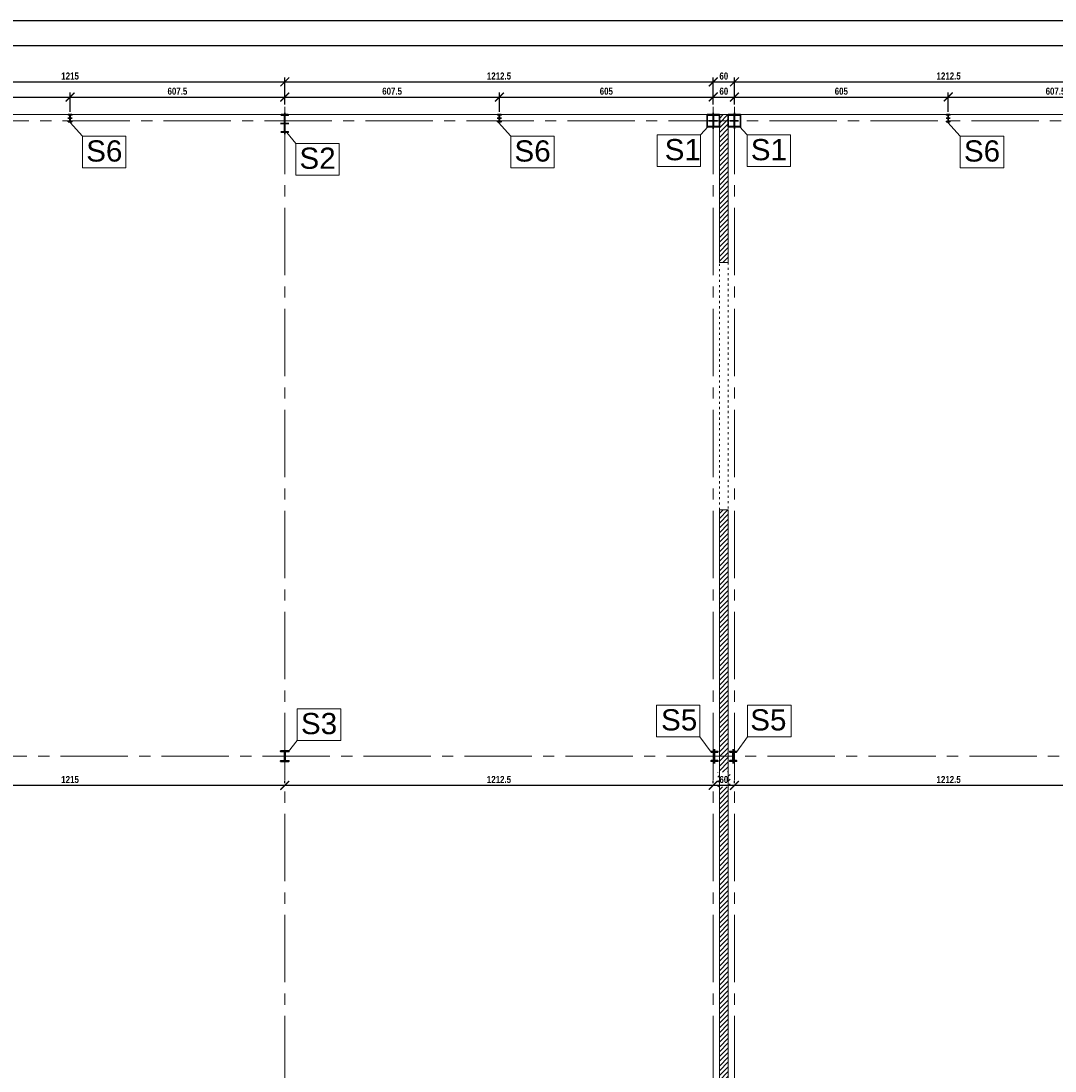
# Model space of a CAD drawing. Header units: millimetres. Extents: x -4725611 to 4745838, y -5478268 to 5501141.
# Tile 23 of 26: x 39087 to 42014, y 450 to 3420. Entities that reach past the tile are written whole.
import ezdxf

# ---------------------------------------------------------------- set-up
doc = ezdxf.new("R2010")
doc.units = ezdxf.units.MM
doc.linetypes.add('ACAD_ISO03W100', pattern=[30, 12, -18])
doc.linetypes.add('CENTER2', pattern=[28.575, 19.05, -3.175, 3.175, -3.175])
for name, color, linetype, lineweight in [('e-cad_kontur', 2, 'Continuous', 35), ('e-cad_opisy', 7, 'Continuous', 13), ('e-cad_osie', 6, 'CENTER2', 9), ('e-cad_wymiary', 1, 'Continuous', 9), ('e-cad_wypelnienia', 254, 'Continuous', 5), ('K-WIDOK', 140, 'Continuous', 15)]:
    doc.layers.add(name, color=color, linetype=linetype, lineweight=lineweight)
doc.styles.add('e-cad_1', font='arialbd.ttf', dxfattribs={"width": 0.8})
doc.styles.get("Standard").update_dxf_attribs({"font": 'arial.ttf'})
doc.dimstyles.new('e-cad_1_100_[cm]', dxfattribs={"dimscale": 10, "dimtxt": 2, "dimasz": 2.5, "dimexe": 1.25, "dimexo": 0.625, "dimtad": 1, "dimdec": 1, "dimrnd": 0.1, "dimdsep": 46, "dimtxsty": 'e-cad_1', "dimblk": 'ARCHTICK', "dimcen": 2.5, "dimclrd": 256, "dimclre": 256, "dimclrt": 7, "dimadec": 0, "dimazin": 0, "dimtfac": 1, "dimtmove": 0, "dimatfit": 3, "dimfxl": 1, "dimarcsym": 0})
pattern_1 = [(225, (46372.62428, 5158.1273), (0.179605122, -0.179605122), [])]

# ---------------------------------------------------------------- blocks, each defined once
blk = doc.blocks.new('_ArchTick')
at = {"color": 0, "linetype": 'ByBlock', "const_width": 0.15}
blk.add_lwpolyline([(-0.5, -0.5), (0.5, 0.5)], dxfattribs=at)
blk = doc.blocks.new('*D1337')
at = {"layer": 'Defpoints', "color": 0, "ltscale": 0.8, "transparency": 16777216}
for p in [(39226.3, 3205), (38618.8, 3177.5), (39226.3, 3157.3)]:
    blk.add_point(p, dxfattribs=at)
at = {"layer": 'e-cad_wymiary', "lineweight": -2, "ltscale": 0.8, "transparency": 16777216}
for p, q in [((38618.8, 3183.7), (38618.8, 3217.5)), ((39226.3, 3163.5), (39226.3, 3217.5)), ((38618.8, 3205), (39226.3, 3205))]:
    blk.add_line(p, q, dxfattribs=at)
at = {"layer": 'e-cad_wymiary', "lineweight": -2, "ltscale": 0.8, "transparency": 16777216, "xscale": 25, "yscale": 25, "zscale": 25, "rotation": 180}
blk.add_blockref('_ArchTick', (38618.8, 3205), dxfattribs=at)
at = {"layer": 'e-cad_wymiary', "lineweight": -2, "ltscale": 0.8, "transparency": 16777216, "xscale": 25, "yscale": 25, "zscale": 25}
blk.add_blockref('_ArchTick', (39226.3, 3205), dxfattribs=at)
at = {"layer": 'e-cad_wymiary', "color": 7, "ltscale": 0.8, "transparency": 16777216, "insert": (38922.5, 3221.4), "char_height": 20, "attachment_point": 5, "style": 'e-cad_1'}
blk.add_mtext('607.5', dxfattribs=at)
blk = doc.blocks.new('*D1338')
at = {"layer": 'Defpoints', "color": 0, "ltscale": 0.8, "transparency": 16777216}
for p in [(39833.8, 3205), (39226.3, 3157.3), (39833.8, 3177.5)]:
    blk.add_point(p, dxfattribs=at)
at = {"layer": 'e-cad_wymiary', "lineweight": -2, "ltscale": 0.8, "transparency": 16777216}
for p, q in [((39226.3, 3163.5), (39226.3, 3217.5)), ((39833.8, 3183.7), (39833.8, 3217.5)), ((39226.3, 3205), (39833.8, 3205))]:
    blk.add_line(p, q, dxfattribs=at)
at = {"layer": 'e-cad_wymiary', "lineweight": -2, "ltscale": 0.8, "transparency": 16777216, "xscale": 25, "yscale": 25, "zscale": 25, "rotation": 180}
blk.add_blockref('_ArchTick', (39226.3, 3205), dxfattribs=at)
at = {"layer": 'e-cad_wymiary', "lineweight": -2, "ltscale": 0.8, "transparency": 16777216, "xscale": 25, "yscale": 25, "zscale": 25}
blk.add_blockref('_ArchTick', (39833.8, 3205), dxfattribs=at)
at = {"layer": 'e-cad_wymiary', "color": 7, "ltscale": 0.8, "transparency": 16777216, "insert": (39530, 3221.4), "char_height": 20, "attachment_point": 5, "style": 'e-cad_1'}
blk.add_mtext('607.5', dxfattribs=at)
blk = doc.blocks.new('*D1339')
at = {"layer": 'Defpoints', "color": 0, "ltscale": 0.8, "transparency": 16777216}
for p in [(40441.3, 3205), (39833.8, 3177.5), (40441.3, 3157.3)]:
    blk.add_point(p, dxfattribs=at)
at = {"layer": 'e-cad_wymiary', "lineweight": -2, "ltscale": 0.8, "transparency": 16777216}
for p, q in [((39833.8, 3183.7), (39833.8, 3217.5)), ((40441.3, 3163.5), (40441.3, 3217.5)), ((39833.8, 3205), (40441.3, 3205))]:
    blk.add_line(p, q, dxfattribs=at)
at = {"layer": 'e-cad_wymiary', "lineweight": -2, "ltscale": 0.8, "transparency": 16777216, "xscale": 25, "yscale": 25, "zscale": 25, "rotation": 180}
blk.add_blockref('_ArchTick', (39833.8, 3205), dxfattribs=at)
at = {"layer": 'e-cad_wymiary', "lineweight": -2, "ltscale": 0.8, "transparency": 16777216, "xscale": 25, "yscale": 25, "zscale": 25}
blk.add_blockref('_ArchTick', (40441.3, 3205), dxfattribs=at)
at = {"layer": 'e-cad_wymiary', "color": 7, "ltscale": 0.8, "transparency": 16777216, "insert": (40137.5, 3221.4), "char_height": 20, "attachment_point": 5, "style": 'e-cad_1'}
blk.add_mtext('607.5', dxfattribs=at)
blk = doc.blocks.new('*D1340')
at = {"layer": 'Defpoints', "color": 0, "ltscale": 0.8, "transparency": 16777216}
for p in [(41046.3, 3205), (40441.3, 3157.3), (41046.3, 3177.5)]:
    blk.add_point(p, dxfattribs=at)
at = {"layer": 'e-cad_wymiary', "lineweight": -2, "ltscale": 0.8, "transparency": 16777216}
for p, q in [((40441.3, 3163.5), (40441.3, 3217.5)), ((41046.3, 3183.7), (41046.3, 3217.5)), ((40441.3, 3205), (41046.3, 3205))]:
    blk.add_line(p, q, dxfattribs=at)
at = {"layer": 'e-cad_wymiary', "lineweight": -2, "ltscale": 0.8, "transparency": 16777216, "xscale": 25, "yscale": 25, "zscale": 25, "rotation": 180}
blk.add_blockref('_ArchTick', (40441.3, 3205), dxfattribs=at)
at = {"layer": 'e-cad_wymiary', "lineweight": -2, "ltscale": 0.8, "transparency": 16777216, "xscale": 25, "yscale": 25, "zscale": 25}
blk.add_blockref('_ArchTick', (41046.3, 3205), dxfattribs=at)
at = {"layer": 'e-cad_wymiary', "color": 7, "ltscale": 0.8, "transparency": 16777216, "insert": (40743.8, 3221.4), "char_height": 20, "attachment_point": 5, "style": 'e-cad_1'}
blk.add_mtext('605', dxfattribs=at)
blk = doc.blocks.new('*D1341')
at = {"layer": 'Defpoints', "color": 0, "ltscale": 0.8, "transparency": 16777216}
for p in [(41106.3, 3205), (41046.3, 3177.5), (41106.3, 3177.5)]:
    blk.add_point(p, dxfattribs=at)
at = {"layer": 'e-cad_wymiary', "lineweight": -2, "ltscale": 0.8, "transparency": 16777216}
for p, q in [((41046.3, 3183.7), (41046.3, 3217.5)), ((41106.3, 3183.7), (41106.3, 3217.5)), ((41046.3, 3205), (41106.3, 3205))]:
    blk.add_line(p, q, dxfattribs=at)
at = {"layer": 'e-cad_wymiary', "lineweight": -2, "ltscale": 0.8, "transparency": 16777216, "xscale": 25, "yscale": 25, "zscale": 25, "rotation": 180}
blk.add_blockref('_ArchTick', (41046.3, 3205), dxfattribs=at)
at = {"layer": 'e-cad_wymiary', "lineweight": -2, "ltscale": 0.8, "transparency": 16777216, "xscale": 25, "yscale": 25, "zscale": 25}
blk.add_blockref('_ArchTick', (41106.3, 3205), dxfattribs=at)
at = {"layer": 'e-cad_wymiary', "color": 7, "ltscale": 0.8, "transparency": 16777216, "insert": (41076.3, 3221.4), "char_height": 20, "attachment_point": 5, "style": 'e-cad_1'}
blk.add_mtext('60', dxfattribs=at)
blk = doc.blocks.new('*D1342')
at = {"layer": 'Defpoints', "color": 0, "ltscale": 0.8, "transparency": 16777216}
for p in [(41711.3, 3205), (41106.3, 3177.5), (41711.3, 3157.3)]:
    blk.add_point(p, dxfattribs=at)
at = {"layer": 'e-cad_wymiary', "lineweight": -2, "ltscale": 0.8, "transparency": 16777216}
for p, q in [((41106.3, 3183.7), (41106.3, 3217.5)), ((41711.3, 3163.5), (41711.3, 3217.5)), ((41106.3, 3205), (41711.3, 3205))]:
    blk.add_line(p, q, dxfattribs=at)
at = {"layer": 'e-cad_wymiary', "lineweight": -2, "ltscale": 0.8, "transparency": 16777216, "xscale": 25, "yscale": 25, "zscale": 25, "rotation": 180}
blk.add_blockref('_ArchTick', (41106.3, 3205), dxfattribs=at)
at = {"layer": 'e-cad_wymiary', "lineweight": -2, "ltscale": 0.8, "transparency": 16777216, "xscale": 25, "yscale": 25, "zscale": 25}
blk.add_blockref('_ArchTick', (41711.3, 3205), dxfattribs=at)
at = {"layer": 'e-cad_wymiary', "color": 7, "ltscale": 0.8, "transparency": 16777216, "insert": (41408.8, 3221.4), "char_height": 20, "attachment_point": 5, "style": 'e-cad_1'}
blk.add_mtext('605', dxfattribs=at)
blk = doc.blocks.new('*D1343')
at = {"layer": 'Defpoints', "color": 0, "ltscale": 0.8, "transparency": 16777216}
for p in [(42318.8, 3205), (41711.3, 3157.3), (42318.8, 3177.5)]:
    blk.add_point(p, dxfattribs=at)
at = {"layer": 'e-cad_wymiary', "lineweight": -2, "ltscale": 0.8, "transparency": 16777216}
for p, q in [((41711.3, 3163.5), (41711.3, 3217.5)), ((42318.8, 3183.7), (42318.8, 3217.5)), ((41711.3, 3205), (42318.8, 3205))]:
    blk.add_line(p, q, dxfattribs=at)
at = {"layer": 'e-cad_wymiary', "lineweight": -2, "ltscale": 0.8, "transparency": 16777216, "xscale": 25, "yscale": 25, "zscale": 25, "rotation": 180}
blk.add_blockref('_ArchTick', (41711.3, 3205), dxfattribs=at)
at = {"layer": 'e-cad_wymiary', "lineweight": -2, "ltscale": 0.8, "transparency": 16777216, "xscale": 25, "yscale": 25, "zscale": 25}
blk.add_blockref('_ArchTick', (42318.8, 3205), dxfattribs=at)
at = {"layer": 'e-cad_wymiary', "color": 7, "ltscale": 0.8, "transparency": 16777216, "insert": (42015, 3221.4), "char_height": 20, "attachment_point": 5, "style": 'e-cad_1'}
blk.add_mtext('607.5', dxfattribs=at)
blk = doc.blocks.new('*D1354')
at = {"layer": 'Defpoints', "color": 0, "ltscale": 0.8, "transparency": 16777216}
for p in [(39833.8, 3247.8), (38618.8, 3177.5), (39833.8, 3177.5)]:
    blk.add_point(p, dxfattribs=at)
at = {"layer": 'e-cad_wymiary', "lineweight": -2, "ltscale": 0.8, "transparency": 16777216}
for p, q in [((38618.8, 3183.7), (38618.8, 3260.3)), ((38618.8, 3247.8), (39833.8, 3247.8)), ((39833.8, 3183.7), (39833.8, 3260.3))]:
    blk.add_line(p, q, dxfattribs=at)
at = {"layer": 'e-cad_wymiary', "lineweight": -2, "ltscale": 0.8, "transparency": 16777216, "xscale": 25, "yscale": 25, "zscale": 25, "rotation": 180}
blk.add_blockref('_ArchTick', (38618.8, 3247.8), dxfattribs=at)
at = {"layer": 'e-cad_wymiary', "lineweight": -2, "ltscale": 0.8, "transparency": 16777216, "xscale": 25, "yscale": 25, "zscale": 25}
blk.add_blockref('_ArchTick', (39833.8, 3247.8), dxfattribs=at)
at = {"layer": 'e-cad_wymiary', "color": 7, "ltscale": 0.8, "transparency": 16777216, "insert": (39226.3, 3264.3), "char_height": 20, "attachment_point": 5, "style": 'e-cad_1'}
blk.add_mtext('1215', dxfattribs=at)
blk = doc.blocks.new('*D1355')
at = {"layer": 'Defpoints', "color": 0, "ltscale": 0.8, "transparency": 16777216}
for p in [(41046.3, 3247.8), (39833.8, 3177.5), (41046.3, 3177.5)]:
    blk.add_point(p, dxfattribs=at)
at = {"layer": 'e-cad_wymiary', "lineweight": -2, "ltscale": 0.8, "transparency": 16777216}
for p, q in [((39833.8, 3183.7), (39833.8, 3260.3)), ((39833.8, 3247.8), (41046.3, 3247.8)), ((41046.3, 3183.7), (41046.3, 3260.3))]:
    blk.add_line(p, q, dxfattribs=at)
at = {"layer": 'e-cad_wymiary', "lineweight": -2, "ltscale": 0.8, "transparency": 16777216, "xscale": 25, "yscale": 25, "zscale": 25, "rotation": 180}
blk.add_blockref('_ArchTick', (39833.8, 3247.8), dxfattribs=at)
at = {"layer": 'e-cad_wymiary', "lineweight": -2, "ltscale": 0.8, "transparency": 16777216, "xscale": 25, "yscale": 25, "zscale": 25}
blk.add_blockref('_ArchTick', (41046.3, 3247.8), dxfattribs=at)
at = {"layer": 'e-cad_wymiary', "color": 7, "ltscale": 0.8, "transparency": 16777216, "insert": (40440, 3264.3), "char_height": 20, "attachment_point": 5, "style": 'e-cad_1'}
blk.add_mtext('1212.5', dxfattribs=at)
blk = doc.blocks.new('*D1356')
at = {"layer": 'Defpoints', "color": 0, "ltscale": 0.8, "transparency": 16777216}
for p in [(41106.3, 3247.8), (41046.3, 3177.5), (41106.3, 3177.5)]:
    blk.add_point(p, dxfattribs=at)
at = {"layer": 'e-cad_wymiary', "lineweight": -2, "ltscale": 0.8, "transparency": 16777216}
for p, q in [((41046.3, 3183.7), (41046.3, 3260.3)), ((41046.3, 3247.8), (41106.3, 3247.8)), ((41106.3, 3183.7), (41106.3, 3260.3))]:
    blk.add_line(p, q, dxfattribs=at)
at = {"layer": 'e-cad_wymiary', "lineweight": -2, "ltscale": 0.8, "transparency": 16777216, "xscale": 25, "yscale": 25, "zscale": 25, "rotation": 180}
blk.add_blockref('_ArchTick', (41046.3, 3247.8), dxfattribs=at)
at = {"layer": 'e-cad_wymiary', "lineweight": -2, "ltscale": 0.8, "transparency": 16777216, "xscale": 25, "yscale": 25, "zscale": 25}
blk.add_blockref('_ArchTick', (41106.3, 3247.8), dxfattribs=at)
at = {"layer": 'e-cad_wymiary', "color": 7, "ltscale": 0.8, "transparency": 16777216, "insert": (41076.3, 3264.3), "char_height": 20, "attachment_point": 5, "style": 'e-cad_1'}
blk.add_mtext('60', dxfattribs=at)
blk = doc.blocks.new('*D1357')
at = {"layer": 'Defpoints', "color": 0, "ltscale": 0.8, "transparency": 16777216}
for p in [(42318.8, 3247.8), (41106.3, 3177.5), (42318.8, 3177.5)]:
    blk.add_point(p, dxfattribs=at)
at = {"layer": 'e-cad_wymiary', "lineweight": -2, "ltscale": 0.8, "transparency": 16777216}
for p, q in [((41106.3, 3183.7), (41106.3, 3260.3)), ((41106.3, 3247.8), (42318.8, 3247.8)), ((42318.8, 3183.7), (42318.8, 3260.3))]:
    blk.add_line(p, q, dxfattribs=at)
at = {"layer": 'e-cad_wymiary', "lineweight": -2, "ltscale": 0.8, "transparency": 16777216, "xscale": 25, "yscale": 25, "zscale": 25, "rotation": 180}
blk.add_blockref('_ArchTick', (41106.3, 3247.8), dxfattribs=at)
at = {"layer": 'e-cad_wymiary', "lineweight": -2, "ltscale": 0.8, "transparency": 16777216, "xscale": 25, "yscale": 25, "zscale": 25}
blk.add_blockref('_ArchTick', (42318.8, 3247.8), dxfattribs=at)
at = {"layer": 'e-cad_wymiary', "color": 7, "ltscale": 0.8, "transparency": 16777216, "insert": (41712.5, 3264.3), "char_height": 20, "attachment_point": 5, "style": 'e-cad_1'}
blk.add_mtext('1212.5', dxfattribs=at)
blk = doc.blocks.new('*D1384')
at = {"layer": 'Defpoints', "color": 0, "ltscale": 0.8, "transparency": 16777216}
for p in [(38618.8, 1258.1), (39833.8, 1258.1), (39833.8, 1258.1)]:
    blk.add_point(p, dxfattribs=at)
at = {"layer": 'e-cad_wymiary', "lineweight": -2, "ltscale": 0.8, "transparency": 16777216}
for p, q in [((38618.8, 1264.3), (38618.8, 1270.6)), ((38618.8, 1258.1), (39833.8, 1258.1)), ((39833.8, 1264.3), (39833.8, 1270.6))]:
    blk.add_line(p, q, dxfattribs=at)
at = {"layer": 'e-cad_wymiary', "lineweight": -2, "ltscale": 0.8, "transparency": 16777216, "xscale": 25, "yscale": 25, "zscale": 25, "rotation": 180}
blk.add_blockref('_ArchTick', (38618.8, 1258.1), dxfattribs=at)
at = {"layer": 'e-cad_wymiary', "lineweight": -2, "ltscale": 0.8, "transparency": 16777216, "xscale": 25, "yscale": 25, "zscale": 25}
blk.add_blockref('_ArchTick', (39833.8, 1258.1), dxfattribs=at)
at = {"layer": 'e-cad_wymiary', "color": 7, "ltscale": 0.8, "transparency": 16777216, "insert": (39226.3, 1274.5), "char_height": 20, "attachment_point": 5, "style": 'e-cad_1'}
blk.add_mtext('1215', dxfattribs=at)
blk = doc.blocks.new('*D1385')
at = {"layer": 'Defpoints', "color": 0, "ltscale": 0.8, "transparency": 16777216}
for p in [(39833.8, 1258.1), (41046.3, 1258.1), (41046.3, 1258.1)]:
    blk.add_point(p, dxfattribs=at)
at = {"layer": 'e-cad_wymiary', "lineweight": -2, "ltscale": 0.8, "transparency": 16777216}
for p, q in [((39833.8, 1264.3), (39833.8, 1270.6)), ((39833.8, 1258.1), (41046.3, 1258.1)), ((41046.3, 1264.3), (41046.3, 1270.6))]:
    blk.add_line(p, q, dxfattribs=at)
at = {"layer": 'e-cad_wymiary', "lineweight": -2, "ltscale": 0.8, "transparency": 16777216, "xscale": 25, "yscale": 25, "zscale": 25, "rotation": 180}
blk.add_blockref('_ArchTick', (39833.8, 1258.1), dxfattribs=at)
at = {"layer": 'e-cad_wymiary', "lineweight": -2, "ltscale": 0.8, "transparency": 16777216, "xscale": 25, "yscale": 25, "zscale": 25}
blk.add_blockref('_ArchTick', (41046.3, 1258.1), dxfattribs=at)
at = {"layer": 'e-cad_wymiary', "color": 7, "ltscale": 0.8, "transparency": 16777216, "insert": (40440, 1274.5), "char_height": 20, "attachment_point": 5, "style": 'e-cad_1'}
blk.add_mtext('1212.5', dxfattribs=at)
blk = doc.blocks.new('*D1386')
at = {"layer": 'Defpoints', "color": 0, "ltscale": 0.8, "transparency": 16777216}
for p in [(41046.3, 1258.1), (41106.3, 1258.1), (41106.3, 1258.1)]:
    blk.add_point(p, dxfattribs=at)
at = {"layer": 'e-cad_wymiary', "lineweight": -2, "ltscale": 0.8, "transparency": 16777216}
for p, q in [((41046.3, 1264.3), (41046.3, 1270.6)), ((41046.3, 1258.1), (41106.3, 1258.1)), ((41106.3, 1264.3), (41106.3, 1270.6))]:
    blk.add_line(p, q, dxfattribs=at)
at = {"layer": 'e-cad_wymiary', "lineweight": -2, "ltscale": 0.8, "transparency": 16777216, "xscale": 25, "yscale": 25, "zscale": 25, "rotation": 180}
blk.add_blockref('_ArchTick', (41046.3, 1258.1), dxfattribs=at)
at = {"layer": 'e-cad_wymiary', "lineweight": -2, "ltscale": 0.8, "transparency": 16777216, "xscale": 25, "yscale": 25, "zscale": 25}
blk.add_blockref('_ArchTick', (41106.3, 1258.1), dxfattribs=at)
at = {"layer": 'e-cad_wymiary', "color": 7, "ltscale": 0.8, "transparency": 16777216, "insert": (41076.3, 1274.5), "char_height": 20, "attachment_point": 5, "style": 'e-cad_1'}
blk.add_mtext('60', dxfattribs=at)
blk = doc.blocks.new('*D1387')
at = {"layer": 'Defpoints', "color": 0, "ltscale": 0.8, "transparency": 16777216}
for p in [(41106.3, 1258.1), (42318.8, 1258.1), (42318.8, 1258.1)]:
    blk.add_point(p, dxfattribs=at)
at = {"layer": 'e-cad_wymiary', "lineweight": -2, "ltscale": 0.8, "transparency": 16777216}
for p, q in [((41106.3, 1264.3), (41106.3, 1270.6)), ((41106.3, 1258.1), (42318.8, 1258.1)), ((42318.8, 1264.3), (42318.8, 1270.6))]:
    blk.add_line(p, q, dxfattribs=at)
at = {"layer": 'e-cad_wymiary', "lineweight": -2, "ltscale": 0.8, "transparency": 16777216, "xscale": 25, "yscale": 25, "zscale": 25, "rotation": 180}
blk.add_blockref('_ArchTick', (41106.3, 1258.1), dxfattribs=at)
at = {"layer": 'e-cad_wymiary', "lineweight": -2, "ltscale": 0.8, "transparency": 16777216, "xscale": 25, "yscale": 25, "zscale": 25}
blk.add_blockref('_ArchTick', (42318.8, 1258.1), dxfattribs=at)
at = {"layer": 'e-cad_wymiary', "color": 7, "ltscale": 0.8, "transparency": 16777216, "insert": (41712.5, 1274.5), "char_height": 20, "attachment_point": 5, "style": 'e-cad_1'}
blk.add_mtext('1212.5', dxfattribs=at)

msp = doc.modelspace()

# ---------------------------------------------------------------- hatches: boundary and pattern name
at = {"layer": 'e-cad_kontur', "ltscale": 0.8}
h = msp.add_hatch(dxfattribs=at)
h.set_pattern_fill('ANSI31', color=256, scale=0.08, angle=180, style=0)
h.set_pattern_definition(pattern_1)
edge = h.paths.add_edge_path()
edge.add_line((39231.28, 3155.25), (39221.28, 3155.25))
edge.add_line((39221.28, 3155.25), (39221.28, 3154.4))
edge.add_line((39221.28, 3154.4), (39224.8, 3154.4))
edge.add_arc((39224.8, 3153.2), 1.2, 360, 450, ccw=False)
edge.add_line((39226, 3153.2), (39226, 3137.3))
edge.add_arc((39224.8, 3137.3), 1.2, 270, 360, ccw=False)
edge.add_line((39224.8, 3136.1), (39221.28, 3136.1))
edge.add_line((39221.28, 3136.1), (39221.28, 3135.25))
edge.add_line((39221.28, 3135.25), (39231.28, 3135.25))
edge.add_line((39231.28, 3135.25), (39231.28, 3136.1))
edge.add_line((39231.28, 3136.1), (39227.76, 3136.1))
edge.add_arc((39227.76, 3137.3), 1.2, 180, 270, ccw=False)
edge.add_line((39226.56, 3137.3), (39226.56, 3153.2))
edge.add_arc((39227.76, 3153.2), 1.2, 450, 540, ccw=False)
edge.add_line((39227.76, 3154.4), (39231.28, 3154.4))
edge.add_line((39231.28, 3154.4), (39231.28, 3155.25))
h = msp.add_hatch(dxfattribs=at)
h.set_pattern_fill('ANSI31', color=256, scale=0.08, angle=180, style=0)
h.set_pattern_definition(pattern_1)
edge = h.paths.add_edge_path()
edge.add_line((40436.28, 3155.25), (40446.28, 3155.25))
edge.add_line((40446.28, 3155.25), (40446.28, 3154.4))
edge.add_line((40446.28, 3154.4), (40442.76, 3154.4))
edge.add_arc((40442.76, 3153.2), 1.2, 90, 180)
edge.add_line((40441.56, 3153.2), (40441.56, 3137.3))
edge.add_arc((40442.76, 3137.3), 1.2, 180, 270)
edge.add_line((40442.76, 3136.1), (40446.28, 3136.1))
edge.add_line((40446.28, 3136.1), (40446.28, 3135.25))
edge.add_line((40446.28, 3135.25), (40436.28, 3135.25))
edge.add_line((40436.28, 3135.25), (40436.28, 3136.1))
edge.add_line((40436.28, 3136.1), (40439.8, 3136.1))
edge.add_arc((40439.8, 3137.3), 1.2, 270, 360)
edge.add_line((40441, 3137.3), (40441, 3153.2))
edge.add_arc((40439.8, 3153.2), 1.2, 0, 90)
edge.add_line((40439.8, 3154.4), (40436.28, 3154.4))
edge.add_line((40436.28, 3154.4), (40436.28, 3155.25))
h = msp.add_hatch(dxfattribs=at)
h.set_pattern_fill('ANSI31', color=256, scale=0.08, angle=180, style=0)
h.set_pattern_definition(pattern_1)
edge = h.paths.add_edge_path()
edge.add_line((41716.28, 3155.25), (41706.28, 3155.25))
edge.add_line((41706.28, 3155.25), (41706.28, 3154.4))
edge.add_line((41706.28, 3154.4), (41709.8, 3154.4))
edge.add_arc((41709.8, 3153.2), 1.2, 360, 450, ccw=False)
edge.add_line((41711, 3153.2), (41711, 3137.3))
edge.add_arc((41709.8, 3137.3), 1.2, 270, 360, ccw=False)
edge.add_line((41709.8, 3136.1), (41706.28, 3136.1))
edge.add_line((41706.28, 3136.1), (41706.28, 3135.25))
edge.add_line((41706.28, 3135.25), (41716.28, 3135.25))
edge.add_line((41716.28, 3135.25), (41716.28, 3136.1))
edge.add_line((41716.28, 3136.1), (41712.76, 3136.1))
edge.add_arc((41712.76, 3137.3), 1.2, 180, 270, ccw=False)
edge.add_line((41711.56, 3137.3), (41711.56, 3153.2))
edge.add_arc((41712.76, 3153.2), 1.2, 450, 540, ccw=False)
edge.add_line((41712.76, 3154.4), (41716.28, 3154.4))
edge.add_line((41716.28, 3154.4), (41716.28, 3155.25))
at = {"layer": 'e-cad_wypelnienia', "ltscale": 0.8}
h = msp.add_hatch(dxfattribs=at)
h.set_pattern_fill('ANSI31', color=256, scale=3)
h.paths.add_polyline_path([(41088.78, -471.42), (41063.78, -471.42), (41063.78, -617.25), (41088.78, -617.25)])
h.paths.add_polyline_path([(41088.78, 1340.25), (41063.78, 1340.25), (41063.78, -471.42), (41088.78, -471.42)])
h.paths.add_polyline_path([(41088.78, 2037.25), (41063.78, 2037.25), (41063.78, 1340.25), (41088.78, 1340.25)])
h.paths.add_polyline_path([(41088.78, 3137.75), (41063.78, 3137.75), (41063.78, 2737.25), (41088.78, 2737.25)])
h.paths.add_polyline_path([(41088.78, 3155.25), (41063.78, 3155.25), (41063.78, 3137.75), (41088.78, 3137.75)])
h.paths.add_polyline_path([(41058.92, 1253.73), (41093.79, 1253.73), (41093.79, 1294.94), (41058.92, 1294.94)])

# ---------------------------------------------------------------- linework, layer by layer
at = {"layer": 'Defpoints', "ltscale": 0.8}
for points in [[(31758.84, -2519.94), (46758.84, -2519.94), (46758.84, 3420.06), (31758.84, 3420.06)], [(32058.84, -2449.94), (46688.84, -2449.94), (46688.84, 3350.06), (32058.84, 3350.06)]]:
    msp.add_lwpolyline(points, close=True, dxfattribs=at)
at = {"layer": 'e-cad_kontur', "ltscale": 0.8}
for points in [[(39231.28, 3155.25), (39221.28, 3155.25), (39221.28, 3154.4), (39224.8, 3154.4, -0.4142136), (39226, 3153.2), (39226, 3137.3, -0.4142136), (39224.8, 3136.1), (39221.28, 3136.1), (39221.28, 3135.25), (39231.28, 3135.25), (39231.28, 3136.1), (39227.76, 3136.1, -0.4142136), (39226.56, 3137.3), (39226.56, 3153.2, -0.4142136), (39227.76, 3154.4), (39231.28, 3154.4), (39231.28, 3155.25)], [(39843.78, 3155.25), (39823.78, 3155.25), (39823.78, 3153.65), (39831.17, 3153.65, -0.4142136), (39833.27, 3151.55), (39833.27, 3108.95, -0.4142136), (39831.17, 3106.85), (39823.78, 3106.85), (39823.78, 3105.25), (39843.78, 3105.25), (39843.78, 3106.85), (39836.39, 3106.85, -0.4142136), (39834.29, 3108.95), (39834.29, 3151.55, -0.4142136), (39836.39, 3153.65), (39843.78, 3153.65), (39843.78, 3155.25)], [(40436.28, 3155.25), (40446.28, 3155.25), (40446.28, 3154.4), (40442.76, 3154.4, 0.4142136), (40441.56, 3153.2), (40441.56, 3137.3, 0.4142136), (40442.76, 3136.1), (40446.28, 3136.1), (40446.28, 3135.25), (40436.28, 3135.25), (40436.28, 3136.1), (40439.8, 3136.1, 0.4142136), (40441, 3137.3), (40441, 3153.2, 0.4142136), (40439.8, 3154.4), (40436.28, 3154.4), (40436.28, 3155.25)], [(41028.78, 3155.25), (41063.78, 3155.25), (41063.78, 3153.65), (41048.89, 3153.65, 0.4142136), (41046.79, 3151.55), (41046.79, 3123.95, 0.4142136), (41048.89, 3121.85), (41063.78, 3121.85), (41063.78, 3120.25), (41028.78, 3120.25), (41028.78, 3121.85), (41043.67, 3121.85, 0.4142136), (41045.77, 3123.95), (41045.77, 3151.55, 0.4142136), (41043.67, 3153.65), (41028.78, 3153.65), (41028.78, 3155.25)], [(41123.78, 3155.25), (41088.78, 3155.25), (41088.78, 3153.65), (41103.67, 3153.65, -0.4142136), (41105.77, 3151.55), (41105.77, 3123.95, -0.4142136), (41103.67, 3121.85), (41088.78, 3121.85), (41088.78, 3120.25), (41123.78, 3120.25), (41123.78, 3121.85), (41108.89, 3121.85, -0.4142136), (41106.79, 3123.95), (41106.79, 3151.55, -0.4142136), (41108.89, 3153.65), (41123.78, 3153.65), (41123.78, 3155.25)], [(41716.28, 3155.25), (41706.28, 3155.25), (41706.28, 3154.4), (41709.8, 3154.4, -0.4142136), (41711, 3153.2), (41711, 3137.3, -0.4142136), (41709.8, 3136.1), (41706.28, 3136.1), (41706.28, 3135.25), (41716.28, 3135.25), (41716.28, 3136.1), (41712.76, 3136.1, -0.4142136), (41711.56, 3137.3), (41711.56, 3153.2, -0.4142136), (41712.76, 3154.4), (41716.28, 3154.4), (41716.28, 3155.25)], [(41040.03, 1354.25), (41059.53, 1354.25), (41059.53, 1352.35), (41052.78, 1352.35, 0.4142136), (41050.38, 1349.95), (41050.38, 1330.55, 0.4142136), (41052.78, 1328.15), (41059.53, 1328.15), (41059.53, 1326.25), (41040.03, 1326.25), (41040.03, 1328.15), (41046.78, 1328.15, 0.4142136), (41049.18, 1330.55), (41049.18, 1349.95, 0.4142136), (41046.78, 1352.35), (41040.03, 1352.35), (41040.03, 1354.25)], [(41112.53, 1354.25), (41093.03, 1354.25), (41093.03, 1352.35), (41099.78, 1352.35, -0.4142136), (41102.18, 1349.95), (41102.18, 1330.55, -0.4142136), (41099.78, 1328.15), (41093.03, 1328.15), (41093.03, 1326.25), (41112.53, 1326.25), (41112.53, 1328.15), (41105.78, 1328.15, -0.4142136), (41103.38, 1330.55), (41103.38, 1349.95, -0.4142136), (41105.78, 1352.35), (41112.53, 1352.35), (41112.53, 1354.25)]]:
    msp.add_lwpolyline(points, format="xyb", dxfattribs=at)
for points in [[(39226.28, 3157.25), (39226.28, 3133.25)], [(39833.78, 3160.25), (39833.78, 3100.25)], [(40441.28, 3157.25), (40441.28, 3133.25)], [(41046.28, 3160.25), (41046.28, 3115.25)], [(41106.28, 3160.25), (41106.28, 3115.25)], [(41711.28, 3157.25), (41711.28, 3133.25)], [(39232.28, 3145.25), (39220.28, 3145.25)], [(39845.78, 3130.25), (39821.78, 3130.25)], [(40435.28, 3145.25), (40447.28, 3145.25)], [(41034.28, 3137.75), (41058.28, 3137.75)], [(41118.28, 3137.75), (41094.28, 3137.75)], [(41717.28, 3145.25), (41705.28, 3145.25)], [(39832.78, 1353.55), (39821.78, 1353.55), (39821.78, 1355.55), (39845.78, 1355.55), (39845.78, 1353.55), (39834.78, 1353.55)], [(39832.78, 1327.55), (39832.78, 1353.55)], [(39834.78, 1327.55), (39834.78, 1353.55)], [(41049.78, 1359.99), (41049.78, 1320.25)], [(41102.78, 1359.99), (41102.78, 1320.25)], [(39832.78, 1327.55), (39821.78, 1327.55), (39821.78, 1325.55), (39845.78, 1325.55), (39845.78, 1327.55), (39834.78, 1327.55)]]:
    msp.add_lwpolyline(points, dxfattribs=at)
for points in [[(41063.78, 3120.25), (41028.78, 3120.25), (41028.78, 3155.25), (41063.78, 3155.25)], [(41088.78, 3120.25), (41123.78, 3120.25), (41123.78, 3155.25), (41088.78, 3155.25)]]:
    msp.add_lwpolyline(points, close=True, dxfattribs=at)
at = {"layer": 'e-cad_opisy', "ltscale": 0.8}
for points in [[(39261.31, 3094.12), (39226.79, 3133.25)], [(40473.3, 3094.12), (40438.78, 3133.25)], [(41010.46, 3097.85), (41031.98, 3121.85)], [(41142.1, 3097.85), (41120.58, 3121.85)], [(41745.12, 3094.12), (41710.6, 3133.25)], [(39864.8, 3073.63), (39840.16, 3104.76)], [(39869, 1384.95), (39844.36, 1353.82)], [(41008.88, 1395.48), (41040.03, 1352.35)], [(41143.63, 1395.48), (41112.48, 1352.35)]]:
    msp.add_lwpolyline(points, dxfattribs=at)
for points in [[(39261.31, 3094.12), (39384.52, 3094.12), (39384.52, 3004.58), (39261.31, 3004.58)], [(40473.3, 3094.12), (40596.51, 3094.12), (40596.51, 3004.58), (40473.3, 3004.58)], [(41010.46, 3097.85), (40887.25, 3097.85), (40887.25, 3008.31), (41010.46, 3008.31)], [(41142.1, 3097.85), (41265.31, 3097.85), (41265.31, 3008.31), (41142.1, 3008.31)], [(41745.12, 3094.12), (41868.33, 3094.12), (41868.33, 3004.58), (41745.12, 3004.58)], [(39864.8, 3073.63), (39988.01, 3073.63), (39988.01, 2984.09), (39864.8, 2984.09)], [(41008.88, 1485.03), (40885.67, 1485.03), (40885.67, 1395.48), (41008.88, 1395.48)], [(41143.63, 1485.03), (41266.84, 1485.03), (41266.84, 1395.48), (41143.63, 1395.48)], [(39869, 1474.5), (39992.21, 1474.5), (39992.21, 1384.95), (39869, 1384.95)]]:
    msp.add_lwpolyline(points, close=True, dxfattribs=at)
at = {"layer": 'e-cad_osie', "ltscale": 10}
for points in [[(39833.78, 3177.48), (39833.78, -2332.38)], [(41046.28, 3177.48), (41046.28, -2332.38)], [(41106.28, 3177.48), (41106.28, -2332.38)], [(44824.83, 3137.75), (32347.38, 3137.75)], [(44819.33, 1340.25), (32341.88, 1340.25)]]:
    msp.add_lwpolyline(points, dxfattribs=at)
at = {"layer": 'e-cad_wypelnienia', "ltscale": 0.8}
for points in [[(41063.78, 2737.25), (41063.78, 3155.25), (41088.78, 3155.25), (41088.78, 2737.25)], [(41063.78, 2737.25), (41088.78, 2737.25)], [(41088.78, 2037.25), (41063.78, 2037.25)], [(41063.78, -617.25), (41063.78, 2037.25)], [(41088.78, 2037.25), (41088.78, -617.25)]]:
    msp.add_lwpolyline(points, dxfattribs=at)
at = {"layer": 'e-cad_wypelnienia', "linetype": 'ACAD_ISO03W100', "ltscale": 0.5}
for points in [[(41063.78, 2037.25), (41063.78, 2737.25)], [(41088.78, 2737.25), (41088.78, 2037.25)]]:
    msp.add_lwpolyline(points, dxfattribs=at)
at = {"layer": 'K-WIDOK', "ltscale": 0.8}
msp.add_lwpolyline([(44763.78, -2286.42), (44763.78, 3155.25), (32473.78, 3155.25), (32473.78, -2286.42), (44763.78, -2286.42)], dxfattribs=at)

# ---------------------------------------------------------------- texts
at = {"layer": 'e-cad_opisy', "ltscale": 2}
for s, p in [('S6', (39271.86, 3022.45)), ('S2', (39875.35, 3001.96)), ('S6', (40483.85, 3022.45)), ('S1', (40909.01, 3026.18)), ('S1', (41152.65, 3026.18)), ('S6', (41755.67, 3022.45)), ('S3', (39879.55, 1402.82)), ('S5', (40898.59, 1413.35)), ('S5', (41150.99, 1413.35))]:
    msp.add_text(s, height=60, dxfattribs=at).set_placement(p)

# ---------------------------------------------------------------- dimensions: what is measured, and where the dimension line sits
at = {"layer": 'e-cad_wymiary', "ltscale": 0.8}
for base, p1, p2, picture, middle in [((39833.78, 3247.8), (38618.78, 3177.48), (39833.78, 3177.48), '*D1354', (39226.28, 3264.26)), ((41046.28, 3247.8), (39833.78, 3177.48), (41046.28, 3177.48), '*D1355', (40440.03, 3264.26)), ((41106.28, 3247.8), (41046.28, 3177.48), (41106.28, 3177.48), '*D1356', (41076.28, 3264.26)), ((42318.78, 3247.8), (41106.28, 3177.48), (42318.78, 3177.48), '*D1357', (41712.53, 3264.26)), ((39226.28, 3204.97), (38618.78, 3177.48), (39226.28, 3157.25), '*D1337', (38922.53, 3221.43)), ((39833.78, 3204.97), (39226.28, 3157.25), (39833.78, 3177.48), '*D1338', (39530.03, 3221.43)), ((40441.28, 3204.97), (39833.78, 3177.48), (40441.28, 3157.25), '*D1339', (40137.53, 3221.43)), ((41046.28, 3204.97), (40441.28, 3157.25), (41046.28, 3177.48), '*D1340', (40743.78, 3221.43)), ((41106.28, 3204.97), (41046.28, 3177.48), (41106.28, 3177.48), '*D1341', (41076.28, 3221.43)), ((41711.28, 3204.97), (41106.28, 3177.48), (41711.28, 3157.25), '*D1342', (41408.78, 3221.43)), ((42318.78, 3204.97), (41711.28, 3157.25), (42318.78, 3177.48), '*D1343', (42015.03, 3221.43)), ((39833.78, 1258.06), (38618.78, 1258.06), (39833.78, 1258.06), '*D1384', (39226.28, 1274.52)), ((41046.28, 1258.06), (39833.78, 1258.06), (41046.28, 1258.06), '*D1385', (40440.03, 1274.52)), ((41106.28, 1258.06), (41046.28, 1258.06), (41106.28, 1258.06), '*D1386', (41076.28, 1274.52)), ((42318.78, 1258.06), (41106.28, 1258.06), (42318.78, 1258.06), '*D1387', (41712.53, 1274.52))]:
    dim = msp.add_linear_dim(base=base, p1=p1, p2=p2, dimstyle='e-cad_1_100_[cm]', override={"dimtmove": 1}, dxfattribs=at)
    dim.commit()
    dim.dimension.update_dxf_attribs({"geometry": picture, "text_midpoint": middle})

doc.saveas('drawing.dxf')
